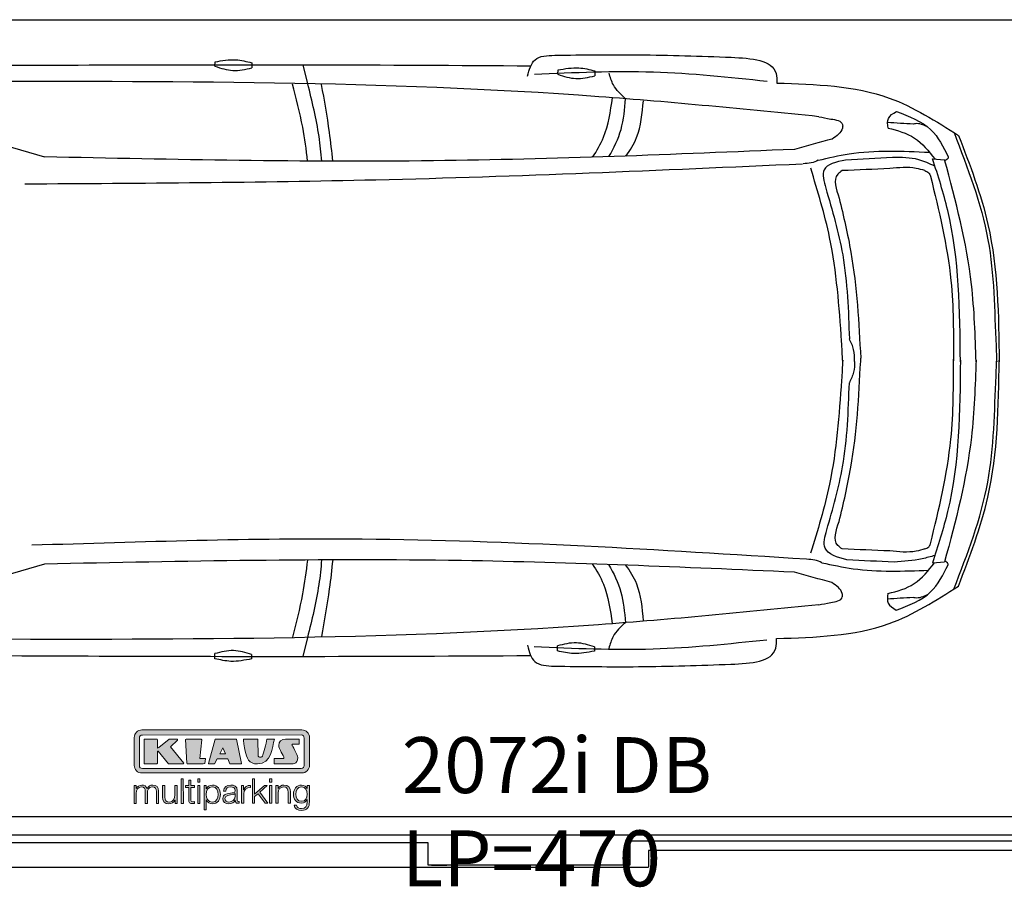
# Model space of a CAD drawing. Header units: millimetres. Extents: x 705 to 7297, y 178 to 5770.
# Tile 2 of 4: x 2918 to 5822, y 178 to 2737. Entities that reach past the tile are written whole.
import ezdxf

# ---------------------------------------------------------------- set-up
doc = ezdxf.new("R2010")
doc.units = ezdxf.units.MM
doc.layers.get('0').update_dxf_attribs({"lineweight": 25})
doc.layers.add('Car', color=1, linetype='Continuous', lineweight=25)
doc.layers.add('Logo', color=7, linetype='Continuous')
doc.styles.add('Aktuell-DIN', font='arial.ttf')

# ---------------------------------------------------------------- blocks, each defined once
blk = doc.blocks.new('KLAUS')
at = {"layer": 'Logo', "true_color": 0x7b7b7a}
h = blk.add_hatch(color=8, dxfattribs=at)
h.dxf.hatch_style = 2
edge = h.paths.add_edge_path()
edge.add_spline(control_points=[(3.6, 29.09), (2.88, 29.09), (2.3, 28.51), (2.3, 27.8), (2.3, 27.8), (2.3, 16.11), (2.3, 16.11), (2.3, 15.39), (2.88, 14.81), (3.6, 14.81), (3.6, 14.81), (71.16, 14.81), (71.16, 14.81), (71.88, 14.81), (72.46, 15.39), (72.46, 16.11), (72.46, 16.11), (72.46, 27.8), (72.46, 27.8), (72.46, 28.51), (71.88, 29.09), (71.16, 29.09), (71.16, 29.09), (3.6, 29.09), (3.6, 29.09), (3.6, 29.09), (3.6, 29.09), (3.6, 29.09)], knot_values=[0, 0, 0, 0, 1, 1, 1, 2, 2, 2, 3, 3, 3, 4, 4, 4, 5, 5, 5, 6, 6, 6, 7, 7, 7, 8, 8, 8, 9, 9, 9, 9], degree=3, periodic=0)
edge = h.paths.add_edge_path()
edge.add_spline(control_points=[(3.35, 31.23), (3.35, 31.23), (71.47, 31.23), (71.47, 31.23), (73.26, 31.23), (74.71, 29.77), (74.71, 27.99), (74.71, 27.99), (74.71, 16.17), (74.71, 16.17), (74.71, 14.38), (73.26, 12.93), (71.47, 12.93), (71.47, 12.93), (3.35, 12.93), (3.35, 12.93), (1.56, 12.93), (0.11, 14.38), (0.11, 16.17), (0.11, 16.17), (0.11, 27.99), (0.11, 27.99), (0.11, 29.77), (1.56, 31.23), (3.35, 31.23), (3.35, 31.23), (3.35, 31.23), (3.35, 31.23)], knot_values=[0, 0, 0, 0, 1, 1, 1, 2, 2, 2, 3, 3, 3, 4, 4, 4, 5, 5, 5, 6, 6, 6, 7, 7, 7, 8, 8, 8, 9, 9, 9, 9], degree=3, periodic=0)
h = blk.add_hatch(color=8, dxfattribs=at)
h.dxf.hatch_style = 2
edge = h.paths.add_edge_path()
edge.add_spline(control_points=[(4.5, 27.33), (4.5, 27.33), (9.7, 27.33), (9.7, 27.33), (9.84, 27.33), (9.96, 27.22), (9.96, 27.08), (9.96, 27.08), (9.96, 23.69), (9.96, 23.69), (9.96, 23.69), (9.94, 23.64), (10.04, 23.59), (10.14, 23.53), (10.2, 23.57), (10.2, 23.57), (10.2, 23.57), (10.51, 23.75), (10.51, 23.75), (10.51, 23.75), (14.94, 27.33), (14.94, 27.33), (14.94, 27.33), (18.41, 27.33), (18.41, 27.33), (18.41, 27.33), (18.49, 27.33), (18.56, 27.2), (18.65, 27.04), (18.53, 26.91), (18.53, 26.91), (18.53, 26.91), (15.49, 24.11), (15.49, 24.11), (15.49, 24.11), (21.14, 17.06), (21.14, 17.06), (21.14, 17.06), (21.13, 16.91), (21.13, 16.91), (21.08, 16.84), (20.99, 16.82), (20.99, 16.82), (20.99, 16.82), (14.7, 16.82), (14.7, 16.82), (14.7, 16.82), (10.26, 22.17), (10.26, 22.17), (10.26, 22.17), (10.19, 22.24), (10.08, 22.21), (9.97, 22.18), (9.96, 22.11), (9.96, 22.11), (9.96, 22.11), (9.96, 17.08), (9.96, 17.08), (9.96, 16.94), (9.84, 16.82), (9.7, 16.82), (9.7, 16.82), (4.5, 16.82), (4.5, 16.82), (4.36, 16.82), (4.25, 16.94), (4.25, 17.08), (4.25, 17.08), (4.25, 27.08), (4.25, 27.08), (4.25, 27.22), (4.36, 27.33), (4.5, 27.33), (4.5, 27.33), (4.5, 27.33), (4.5, 27.33)], knot_values=[0, 0, 0, 0, 1, 1, 1, 2, 2, 2, 3, 3, 3, 4, 4, 4, 5, 5, 5, 6, 6, 6, 7, 7, 7, 8, 8, 8, 9, 9, 9, 10, 10, 10, 11, 11, 11, 12, 12, 12, 13, 13, 13, 14, 14, 14, 15, 15, 15, 16, 16, 16, 17, 17, 17, 18, 18, 18, 19, 19, 19, 20, 20, 20, 21, 21, 21, 22, 22, 22, 23, 23, 23, 24, 24, 24, 25, 25, 25, 25], degree=3, periodic=0)
h = blk.add_hatch(color=8, dxfattribs=at)
h.dxf.hatch_style = 2
h.paths.add_polyline_path([(22.42, 17.06), (21.97, 27.15), (22.24, 27.33), (28.55, 27.33), (28.86, 26.97), (28.01, 19.08), (30.26, 19.07), (30.44, 18.95), (30.08, 16.95), (29.49, 16.82), (22.6, 16.82)])
h = blk.add_hatch(color=8, dxfattribs=at)
h.paths.add_polyline_path([(36.52, 21.01), (38.93, 21.01), (37.87, 23.57)])
h.paths.add_polyline_path([(34.52, 27.33), (43.65, 27.33), (45.76, 16.94), (45.57, 16.82), (40.83, 16.82), (39.89, 18.95), (35.42, 18.95), (34.27, 16.82), (31.78, 16.82), (31.66, 17)])
h = blk.add_hatch(color=8, dxfattribs=at)
h.dxf.hatch_style = 2
edge = h.paths.add_edge_path()
edge.add_spline(control_points=[(52.69, 27.32), (52.69, 27.32), (52.88, 20.14), (52.88, 20.14), (53.01, 19.89), (53.2, 19.77), (53.43, 19.71), (53.91, 19.59), (54.43, 19.57), (54.64, 20.03), (55.23, 21.34), (56.27, 25.45), (56.6, 27.33), (56.6, 27.33), (59.77, 27.33), (59.77, 27.33), (58.77, 23.9), (58.56, 16.82), (52.63, 16.76), (48.72, 16.72), (48.01, 19.35), (47.27, 22.24), (46.89, 23.68), (46.54, 27.33), (46.54, 27.33), (46.54, 27.33), (52.69, 27.32), (52.69, 27.32), (52.69, 27.32), (52.69, 27.32), (52.69, 27.32)], knot_values=[0, 0, 0, 0, 1, 1, 1, 2, 2, 2, 3, 3, 3, 4, 4, 4, 5, 5, 5, 6, 6, 6, 7, 7, 7, 8, 8, 8, 9, 9, 9, 10, 10, 10, 10], degree=3, periodic=0)
h = blk.add_hatch(color=8, dxfattribs=at)
h.dxf.hatch_style = 2
edge = h.paths.add_edge_path()
edge.add_spline(control_points=[(64.46, 27.33), (64.46, 27.33), (70.31, 27.33), (70.31, 27.33), (70.31, 26.52), (70.31, 26.02), (70.31, 25.12), (70.31, 25.12), (67.3, 25.12), (67.3, 25.12), (67.24, 25.04), (67.25, 25.11), (67.25, 24.91), (67.25, 24.88), (69.73, 20.38), (69.73, 19.57), (69.73, 16.4), (67.22, 16.81), (65.9, 16.82), (65.9, 16.82), (59.59, 16.82), (59.59, 16.82), (59.59, 17.76), (59.59, 18.23), (59.59, 19.14), (59.59, 19.14), (63.75, 19.14), (63.75, 19.14), (63.82, 19.22), (63.81, 19.11), (63.81, 19.31), (63.81, 20.32), (61.58, 23.06), (61.58, 24.63), (61.58, 26.33), (62.83, 27.34), (64.46, 27.33), (64.46, 27.33), (64.46, 27.33), (64.46, 27.33)], knot_values=[0, 0, 0, 0, 1, 1, 1, 2, 2, 2, 3, 3, 3, 4, 4, 4, 5, 5, 5, 6, 6, 6, 7, 7, 7, 8, 8, 8, 9, 9, 9, 10, 10, 10, 11, 11, 11, 12, 12, 12, 13, 13, 13, 13], degree=3, periodic=0)
at = {"layer": 'Logo', "true_color": 0xef7c00}
h = blk.add_hatch(color=30, dxfattribs=at)
h.dxf.hatch_style = 2
h.paths.add_polyline_path([(20.07, 0), (20.99, 0), (20.99, 10.45), (20.07, 10.45)])
h = blk.add_hatch(color=30, dxfattribs=at)
h.dxf.hatch_style = 2
edge = h.paths.add_edge_path()
edge.add_spline(control_points=[(24.22, 9.82), (24.22, 9.82), (23.3, 9.82), (23.3, 9.82), (23.3, 9.82), (23.3, 7.55), (23.3, 7.55), (23.3, 7.55), (21.98, 7.55), (21.98, 7.55), (21.98, 7.55), (21.98, 6.78), (21.98, 6.78), (21.98, 6.78), (23.3, 6.78), (23.3, 6.78), (23.3, 6.78), (23.3, 1.61), (23.3, 1.61), (23.28, 0.32), (23.71, -0.09), (24.94, -0.09), (25.22, -0.09), (25.48, -0.06), (25.76, -0.06), (25.76, -0.06), (25.76, 0.73), (25.76, 0.73), (25.5, 0.7), (25.23, 0.69), (24.97, 0.69), (24.31, 0.73), (24.22, 1.08), (24.22, 1.68), (24.22, 1.68), (24.22, 6.78), (24.22, 6.78), (24.22, 6.78), (25.76, 6.78), (25.76, 6.78), (25.76, 6.78), (25.76, 7.55), (25.76, 7.55), (25.76, 7.55), (24.22, 7.55), (24.22, 7.55), (24.22, 7.55), (24.22, 9.82), (24.22, 9.82), (24.22, 9.82), (24.22, 9.82), (24.22, 9.82)], knot_values=[0, 0, 0, 0, 1, 1, 1, 2, 2, 2, 3, 3, 3, 4, 4, 4, 5, 5, 5, 6, 6, 6, 7, 7, 7, 8, 8, 8, 9, 9, 9, 10, 10, 10, 11, 11, 11, 12, 12, 12, 13, 13, 13, 14, 14, 14, 15, 15, 15, 16, 16, 16, 17, 17, 17, 17], degree=3, periodic=0)
h = blk.add_hatch(color=30, dxfattribs=at)
h.paths.add_polyline_path([(27.1, 0), (28.03, 0), (28.03, 7.55), (27.1, 7.55)])
h.paths.add_polyline_path([(27.1, 8.98), (28.03, 8.98), (28.03, 10.45), (27.1, 10.45)])
h = blk.add_hatch(color=30, dxfattribs=at)
h.dxf.hatch_style = 2
h.paths.add_polyline_path([(50.4, 0), (51.32, 0), (51.32, 2.87), (52.82, 4.11), (55.8, 0), (56.96, 0), (53.52, 4.76), (56.74, 7.55), (55.51, 7.55), (51.32, 3.89), (51.32, 10.45), (50.4, 10.45)])
h = blk.add_hatch(color=30, dxfattribs=at)
h.paths.add_polyline_path([(57.74, 0), (58.66, 0), (58.66, 7.55), (57.74, 7.55)])
h.paths.add_polyline_path([(57.74, 8.98), (58.66, 8.98), (58.66, 10.45), (57.74, 10.45)])
h = blk.add_hatch(color=30, dxfattribs=at)
h.dxf.hatch_style = 2
edge = h.paths.add_edge_path()
edge.add_spline(control_points=[(0, 0), (0, 0), (0.92, 0), (0.92, 0), (0.92, 0), (0.92, 4.22), (0.92, 4.22), (0.94, 5.8), (1.58, 7), (3.18, 7), (4.35, 7), (4.77, 6.15), (4.76, 5.12), (4.76, 5.12), (4.76, 0), (4.76, 0), (4.76, 0), (5.68, 0), (5.68, 0), (5.68, 0), (5.68, 4.27), (5.68, 4.27), (5.68, 5.68), (6.14, 7), (7.73, 7), (9.05, 7), (9.52, 6.32), (9.52, 5.08), (9.52, 5.08), (9.52, 0), (9.52, 0), (9.52, 0), (10.44, 0), (10.44, 0), (10.44, 0), (10.44, 5.12), (10.44, 5.12), (10.44, 6.91), (9.59, 7.77), (7.94, 7.77), (6.94, 7.77), (5.99, 7.29), (5.54, 6.3), (5.26, 7.29), (4.36, 7.77), (3.37, 7.77), (2.17, 7.77), (1.38, 7.19), (0.89, 6.28), (0.89, 6.28), (0.85, 6.28), (0.85, 6.28), (0.85, 6.28), (0.85, 7.55), (0.85, 7.55), (0.85, 7.55), (0, 7.55), (0, 7.55), (0, 7.55), (0, 0), (0, 0), (0, 0), (0, 0), (0, 0)], knot_values=[0, 0, 0, 0, 1, 1, 1, 2, 2, 2, 3, 3, 3, 4, 4, 4, 5, 5, 5, 6, 6, 6, 7, 7, 7, 8, 8, 8, 9, 9, 9, 10, 10, 10, 11, 11, 11, 12, 12, 12, 13, 13, 13, 14, 14, 14, 15, 15, 15, 16, 16, 16, 17, 17, 17, 18, 18, 18, 19, 19, 19, 20, 20, 20, 21, 21, 21, 21], degree=3, periodic=0)
h = blk.add_hatch(color=30, dxfattribs=at)
h.dxf.hatch_style = 2
edge = h.paths.add_edge_path()
edge.add_spline(control_points=[(18.31, 7.55), (18.31, 7.55), (17.39, 7.55), (17.39, 7.55), (17.39, 7.55), (17.39, 3.59), (17.39, 3.59), (17.39, 2.05), (16.7, 0.56), (15.12, 0.56), (13.66, 0.56), (13.15, 1.27), (13.1, 2.64), (13.1, 2.64), (13.1, 7.55), (13.1, 7.55), (13.1, 7.55), (12.18, 7.55), (12.18, 7.55), (12.18, 7.55), (12.18, 2.65), (12.18, 2.65), (12.18, 0.89), (12.93, -0.22), (14.83, -0.22), (15.96, -0.22), (16.95, 0.35), (17.44, 1.36), (17.44, 1.36), (17.47, 1.36), (17.47, 1.36), (17.47, 1.36), (17.47, 0), (17.47, 0), (17.47, 0), (18.31, 0), (18.31, 0), (18.31, 0), (18.31, 7.55), (18.31, 7.55), (18.31, 7.55), (18.31, 7.55), (18.31, 7.55)], knot_values=[0, 0, 0, 0, 1, 1, 1, 2, 2, 2, 3, 3, 3, 4, 4, 4, 5, 5, 5, 6, 6, 6, 7, 7, 7, 8, 8, 8, 9, 9, 9, 10, 10, 10, 11, 11, 11, 12, 12, 12, 13, 13, 13, 14, 14, 14, 14], degree=3, periodic=0)
h = blk.add_hatch(color=30, dxfattribs=at)
edge = h.paths.add_edge_path()
edge.add_spline(control_points=[(35.84, 3.78), (35.84, 2.21), (35.12, 0.56), (33.37, 0.56), (31.4, 0.56), (30.72, 2.21), (30.72, 3.78), (30.72, 5.49), (31.33, 7), (33.37, 7), (35.12, 7), (35.84, 5.34), (35.84, 3.78), (35.84, 3.78), (35.84, 3.78), (35.84, 3.78)], knot_values=[0, 0, 0, 0, 1, 1, 1, 2, 2, 2, 3, 3, 3, 4, 4, 4, 5, 5, 5, 5], degree=3, periodic=0)
edge = h.paths.add_edge_path()
edge.add_spline(control_points=[(29.79, -2.8), (29.79, -2.8), (30.72, -2.8), (30.72, -2.8), (30.72, -2.8), (30.72, 1.43), (30.72, 1.43), (30.72, 1.43), (30.74, 1.43), (30.74, 1.43), (31.14, 0.35), (32.24, -0.22), (33.37, -0.22), (35.66, -0.22), (36.76, 1.64), (36.76, 3.78), (36.76, 5.91), (35.66, 7.77), (33.37, 7.77), (32.15, 7.77), (31.1, 7.14), (30.67, 6.12), (30.67, 6.12), (30.64, 6.12), (30.64, 6.12), (30.64, 6.12), (30.64, 7.55), (30.64, 7.55), (30.64, 7.55), (29.79, 7.55), (29.79, 7.55), (29.79, 7.55), (29.79, -2.8), (29.79, -2.8), (29.79, -2.8), (29.79, -2.8), (29.79, -2.8)], knot_values=[0, 0, 0, 0, 1, 1, 1, 2, 2, 2, 3, 3, 3, 4, 4, 4, 5, 5, 5, 6, 6, 6, 7, 7, 7, 8, 8, 8, 9, 9, 9, 10, 10, 10, 11, 11, 11, 12, 12, 12, 12], degree=3, periodic=0)
h = blk.add_hatch(color=30, dxfattribs=at)
edge = h.paths.add_edge_path()
edge.add_spline(control_points=[(43.03, 2.93), (43.04, 1.45), (41.8, 0.56), (40.39, 0.56), (39.53, 0.56), (38.71, 1.13), (38.71, 2.05), (38.71, 3.53), (40.66, 3.51), (42.22, 3.79), (42.47, 3.84), (42.88, 3.91), (43, 4.13), (43, 4.13), (43.03, 4.13), (43.03, 4.13), (43.03, 4.13), (43.03, 2.93), (43.03, 2.93), (43.03, 2.93), (43.03, 2.93), (43.03, 2.93)], knot_values=[0, 0, 0, 0, 1, 1, 1, 2, 2, 2, 3, 3, 3, 4, 4, 4, 5, 5, 5, 6, 6, 6, 7, 7, 7, 7], degree=3, periodic=0)
edge = h.paths.add_edge_path()
edge.add_spline(control_points=[(39.03, 5.24), (39.06, 6.47), (39.91, 7), (41.05, 7), (42.14, 7), (43.03, 6.69), (43.03, 5.45), (43.03, 4.61), (42.6, 4.51), (41.84, 4.42), (39.85, 4.19), (37.79, 4.11), (37.79, 1.99), (37.79, 0.47), (38.93, -0.22), (40.32, -0.22), (41.77, -0.22), (42.43, 0.34), (43.07, 1.32), (43.07, 1.32), (43.1, 1.32), (43.1, 1.32), (43.1, 0.53), (43.25, 0), (44.19, 0), (44.43, 0), (44.58, 0.01), (44.79, 0.06), (44.79, 0.06), (44.79, 0.83), (44.79, 0.83), (44.71, 0.81), (44.6, 0.78), (44.49, 0.78), (44.13, 0.78), (43.95, 0.98), (43.95, 1.33), (43.95, 1.33), (43.95, 5.34), (43.95, 5.34), (43.95, 7.36), (42.5, 7.77), (41.17, 7.77), (39.44, 7.77), (38.2, 7.01), (38.11, 5.24), (38.11, 5.24), (39.03, 5.24), (39.03, 5.24), (39.03, 5.24), (39.03, 5.24), (39.03, 5.24)], knot_values=[0, 0, 0, 0, 1, 1, 1, 2, 2, 2, 3, 3, 3, 4, 4, 4, 5, 5, 5, 6, 6, 6, 7, 7, 7, 8, 8, 8, 9, 9, 9, 10, 10, 10, 11, 11, 11, 12, 12, 12, 13, 13, 13, 14, 14, 14, 15, 15, 15, 16, 16, 16, 17, 17, 17, 17], degree=3, periodic=0)
h = blk.add_hatch(color=30, dxfattribs=at)
h.dxf.hatch_style = 2
edge = h.paths.add_edge_path()
edge.add_spline(control_points=[(45.79, 0), (45.79, 0), (46.71, 0), (46.71, 0), (46.71, 0), (46.71, 4.03), (46.71, 4.03), (46.71, 5.59), (47.85, 6.82), (49.52, 6.73), (49.52, 6.73), (49.52, 7.66), (49.52, 7.66), (48.16, 7.72), (47.14, 7), (46.67, 5.78), (46.67, 5.78), (46.64, 5.78), (46.64, 5.78), (46.64, 5.78), (46.64, 7.55), (46.64, 7.55), (46.64, 7.55), (45.79, 7.55), (45.79, 7.55), (45.79, 7.55), (45.79, 0), (45.79, 0), (45.79, 0), (45.79, 0), (45.79, 0)], knot_values=[0, 0, 0, 0, 1, 1, 1, 2, 2, 2, 3, 3, 3, 4, 4, 4, 5, 5, 5, 6, 6, 6, 7, 7, 7, 8, 8, 8, 9, 9, 9, 10, 10, 10, 10], degree=3, periodic=0)
h = blk.add_hatch(color=30, dxfattribs=at)
h.dxf.hatch_style = 2
edge = h.paths.add_edge_path()
edge.add_spline(control_points=[(60.41, 0), (60.41, 0), (61.33, 0), (61.33, 0), (61.33, 0), (61.33, 4.41), (61.33, 4.41), (61.36, 5.89), (62.24, 7), (63.7, 7), (65.2, 7), (65.62, 6.02), (65.62, 4.71), (65.62, 4.71), (65.62, 0), (65.62, 0), (65.62, 0), (66.54, 0), (66.54, 0), (66.54, 0), (66.54, 4.86), (66.54, 4.86), (66.54, 6.66), (65.9, 7.77), (63.78, 7.77), (62.71, 7.77), (61.7, 7.16), (61.36, 6.25), (61.36, 6.25), (61.33, 6.25), (61.33, 6.25), (61.33, 6.25), (61.33, 7.55), (61.33, 7.55), (61.33, 7.55), (60.41, 7.55), (60.41, 7.55), (60.41, 7.55), (60.41, 0), (60.41, 0), (60.41, 0), (60.41, 0), (60.41, 0)], knot_values=[0, 0, 0, 0, 1, 1, 1, 2, 2, 2, 3, 3, 3, 4, 4, 4, 5, 5, 5, 6, 6, 6, 7, 7, 7, 8, 8, 8, 9, 9, 9, 10, 10, 10, 11, 11, 11, 12, 12, 12, 13, 13, 13, 14, 14, 14, 14], degree=3, periodic=0)
h = blk.add_hatch(color=30, dxfattribs=at)
edge = h.paths.add_edge_path()
edge.add_spline(control_points=[(71.32, 0.86), (69.62, 0.86), (68.83, 2.34), (68.83, 3.86), (68.83, 5.43), (69.56, 7), (71.32, 7), (73.06, 7), (73.75, 5.34), (73.75, 3.86), (73.75, 2.33), (72.91, 0.86), (71.32, 0.86), (71.32, 0.86), (71.32, 0.86), (71.32, 0.86)], knot_values=[0, 0, 0, 0, 1, 1, 1, 2, 2, 2, 3, 3, 3, 4, 4, 4, 5, 5, 5, 5], degree=3, periodic=0)
edge = h.paths.add_edge_path()
edge.add_spline(control_points=[(74.67, 7.55), (74.67, 7.55), (73.75, 7.55), (73.75, 7.55), (73.75, 7.55), (73.75, 6.25), (73.75, 6.25), (73.75, 6.25), (73.72, 6.25), (73.72, 6.25), (73.35, 7.09), (72.41, 7.77), (71.32, 7.77), (69.13, 7.77), (67.9, 6.05), (67.9, 3.97), (67.9, 1.82), (68.9, 0.09), (71.32, 0.09), (72.4, 0.09), (73.29, 0.72), (73.72, 1.64), (73.72, 1.64), (73.75, 1.64), (73.75, 1.64), (73.75, 1.64), (73.75, 0.61), (73.75, 0.61), (73.75, -1.23), (73.01, -2.24), (71.32, -2.24), (70.29, -2.24), (69.31, -1.85), (69.1, -0.73), (69.1, -0.73), (68.18, -0.73), (68.18, -0.73), (68.31, -2.34), (69.81, -3.02), (71.32, -3.02), (73.79, -3.02), (74.65, -1.64), (74.67, 0.61), (74.67, 0.61), (74.67, 7.55), (74.67, 7.55), (74.67, 7.55), (74.67, 7.55), (74.67, 7.55)], knot_values=[0, 0, 0, 0, 1, 1, 1, 2, 2, 2, 3, 3, 3, 4, 4, 4, 5, 5, 5, 6, 6, 6, 7, 7, 7, 8, 8, 8, 9, 9, 9, 10, 10, 10, 11, 11, 11, 12, 12, 12, 13, 13, 13, 14, 14, 14, 15, 15, 15, 16, 16, 16, 16], degree=3, periodic=0)
at = {"layer": 'Logo', "lineweight": 0}
for points in [[(22.42, 17.06), (21.97, 27.15), (22.24, 27.33), (28.55, 27.33), (28.86, 26.97), (28.01, 19.08), (30.26, 19.07), (30.44, 18.95), (30.08, 16.95), (29.49, 16.82), (22.6, 16.82), (22.42, 17.06), (22.42, 17.06)], [(34.52, 27.33), (43.65, 27.33), (45.76, 16.94), (45.57, 16.82), (40.83, 16.82), (39.89, 18.95), (35.42, 18.95), (34.27, 16.82), (31.78, 16.82), (31.66, 17), (34.52, 27.33), (34.52, 27.33)], [(36.52, 21.01), (38.93, 21.01), (37.87, 23.57), (36.52, 21.01), (36.52, 21.01)], [(20.07, 0), (20.99, 0), (20.99, 10.45), (20.07, 10.45), (20.07, 0), (20.07, 0)], [(27.1, 8.98), (28.03, 8.98), (28.03, 10.45), (27.1, 10.45), (27.1, 8.98), (27.1, 8.98)], [(50.4, 0), (51.32, 0), (51.32, 2.87), (52.82, 4.11), (55.8, 0), (56.96, 0), (53.52, 4.76), (56.74, 7.55), (55.51, 7.55), (51.32, 3.89), (51.32, 10.45), (50.4, 10.45), (50.4, 0), (50.4, 0)], [(57.74, 8.98), (58.66, 8.98), (58.66, 10.45), (57.74, 10.45), (57.74, 8.98), (57.74, 8.98)], [(27.1, 0), (28.03, 0), (28.03, 7.55), (27.1, 7.55), (27.1, 0), (27.1, 0)], [(57.74, 0), (58.66, 0), (58.66, 7.55), (57.74, 7.55), (57.74, 0), (57.74, 0)]]:
    blk.add_lwpolyline(points, dxfattribs=at)
for points, knots in [([(3.35, 31.23), (3.35, 31.23), (71.47, 31.23), (71.47, 31.23), (73.26, 31.23), (74.71, 29.77), (74.71, 27.99), (74.71, 27.99), (74.71, 16.17), (74.71, 16.17), (74.71, 14.38), (73.26, 12.93), (71.47, 12.93), (71.47, 12.93), (3.35, 12.93), (3.35, 12.93), (1.56, 12.93), (0.11, 14.38), (0.11, 16.17), (0.11, 16.17), (0.11, 27.99), (0.11, 27.99), (0.11, 29.77), (1.56, 31.23), (3.35, 31.23), (3.35, 31.23), (3.35, 31.23), (3.35, 31.23)], [0, 0, 0, 0, 1, 1, 1, 2, 2, 2, 3, 3, 3, 4, 4, 4, 5, 5, 5, 6, 6, 6, 7, 7, 7, 8, 8, 8, 9, 9, 9, 9]), ([(3.6, 29.09), (2.88, 29.09), (2.3, 28.51), (2.3, 27.8), (2.3, 27.8), (2.3, 16.11), (2.3, 16.11), (2.3, 15.39), (2.88, 14.81), (3.6, 14.81), (3.6, 14.81), (71.16, 14.81), (71.16, 14.81), (71.88, 14.81), (72.46, 15.39), (72.46, 16.11), (72.46, 16.11), (72.46, 27.8), (72.46, 27.8), (72.46, 28.51), (71.88, 29.09), (71.16, 29.09), (71.16, 29.09), (3.6, 29.09), (3.6, 29.09), (3.6, 29.09), (3.6, 29.09), (3.6, 29.09)], [0, 0, 0, 0, 1, 1, 1, 2, 2, 2, 3, 3, 3, 4, 4, 4, 5, 5, 5, 6, 6, 6, 7, 7, 7, 8, 8, 8, 9, 9, 9, 9]), ([(4.5, 27.33), (4.5, 27.33), (9.7, 27.33), (9.7, 27.33), (9.84, 27.33), (9.96, 27.22), (9.96, 27.08), (9.96, 27.08), (9.96, 23.69), (9.96, 23.69), (9.96, 23.69), (9.94, 23.64), (10.04, 23.59), (10.14, 23.53), (10.2, 23.57), (10.2, 23.57), (10.2, 23.57), (10.51, 23.75), (10.51, 23.75), (10.51, 23.75), (14.94, 27.33), (14.94, 27.33), (14.94, 27.33), (18.41, 27.33), (18.41, 27.33), (18.41, 27.33), (18.49, 27.33), (18.56, 27.2), (18.65, 27.04), (18.53, 26.91), (18.53, 26.91), (18.53, 26.91), (15.49, 24.11), (15.49, 24.11), (15.49, 24.11), (21.14, 17.06), (21.14, 17.06), (21.14, 17.06), (21.13, 16.91), (21.13, 16.91), (21.08, 16.84), (20.99, 16.82), (20.99, 16.82), (20.99, 16.82), (14.7, 16.82), (14.7, 16.82), (14.7, 16.82), (10.26, 22.17), (10.26, 22.17), (10.26, 22.17), (10.19, 22.24), (10.08, 22.21), (9.97, 22.18), (9.96, 22.11), (9.96, 22.11), (9.96, 22.11), (9.96, 17.08), (9.96, 17.08), (9.96, 16.94), (9.84, 16.82), (9.7, 16.82), (9.7, 16.82), (4.5, 16.82), (4.5, 16.82), (4.36, 16.82), (4.25, 16.94), (4.25, 17.08), (4.25, 17.08), (4.25, 27.08), (4.25, 27.08), (4.25, 27.22), (4.36, 27.33), (4.5, 27.33), (4.5, 27.33), (4.5, 27.33), (4.5, 27.33)], [0, 0, 0, 0, 1, 1, 1, 2, 2, 2, 3, 3, 3, 4, 4, 4, 5, 5, 5, 6, 6, 6, 7, 7, 7, 8, 8, 8, 9, 9, 9, 10, 10, 10, 11, 11, 11, 12, 12, 12, 13, 13, 13, 14, 14, 14, 15, 15, 15, 16, 16, 16, 17, 17, 17, 18, 18, 18, 19, 19, 19, 20, 20, 20, 21, 21, 21, 22, 22, 22, 23, 23, 23, 24, 24, 24, 25, 25, 25, 25]), ([(52.69, 27.32), (52.69, 27.32), (52.88, 20.14), (52.88, 20.14), (53.01, 19.89), (53.2, 19.77), (53.43, 19.71), (53.91, 19.59), (54.43, 19.57), (54.64, 20.03), (55.23, 21.34), (56.27, 25.45), (56.6, 27.33), (56.6, 27.33), (59.77, 27.33), (59.77, 27.33), (58.77, 23.9), (58.56, 16.82), (52.63, 16.76), (48.72, 16.72), (48.01, 19.35), (47.27, 22.24), (46.89, 23.68), (46.54, 27.33), (46.54, 27.33), (46.54, 27.33), (52.69, 27.32), (52.69, 27.32), (52.69, 27.32), (52.69, 27.32), (52.69, 27.32)], [0, 0, 0, 0, 1, 1, 1, 2, 2, 2, 3, 3, 3, 4, 4, 4, 5, 5, 5, 6, 6, 6, 7, 7, 7, 8, 8, 8, 9, 9, 9, 10, 10, 10, 10]), ([(64.46, 27.33), (64.46, 27.33), (70.31, 27.33), (70.31, 27.33), (70.31, 26.52), (70.31, 26.02), (70.31, 25.12), (70.31, 25.12), (67.3, 25.12), (67.3, 25.12), (67.24, 25.04), (67.25, 25.11), (67.25, 24.91), (67.25, 24.88), (69.73, 20.38), (69.73, 19.57), (69.73, 16.4), (67.22, 16.81), (65.9, 16.82), (65.9, 16.82), (59.59, 16.82), (59.59, 16.82), (59.59, 17.76), (59.59, 18.23), (59.59, 19.14), (59.59, 19.14), (63.75, 19.14), (63.75, 19.14), (63.82, 19.22), (63.81, 19.11), (63.81, 19.31), (63.81, 20.32), (61.58, 23.06), (61.58, 24.63), (61.58, 26.33), (62.83, 27.34), (64.46, 27.33), (64.46, 27.33), (64.46, 27.33), (64.46, 27.33)], [0, 0, 0, 0, 1, 1, 1, 2, 2, 2, 3, 3, 3, 4, 4, 4, 5, 5, 5, 6, 6, 6, 7, 7, 7, 8, 8, 8, 9, 9, 9, 10, 10, 10, 11, 11, 11, 12, 12, 12, 13, 13, 13, 13]), ([(24.22, 9.82), (24.22, 9.82), (23.3, 9.82), (23.3, 9.82), (23.3, 9.82), (23.3, 7.55), (23.3, 7.55), (23.3, 7.55), (21.98, 7.55), (21.98, 7.55), (21.98, 7.55), (21.98, 6.78), (21.98, 6.78), (21.98, 6.78), (23.3, 6.78), (23.3, 6.78), (23.3, 6.78), (23.3, 1.61), (23.3, 1.61), (23.28, 0.32), (23.71, -0.09), (24.94, -0.09), (25.22, -0.09), (25.48, -0.06), (25.76, -0.06), (25.76, -0.06), (25.76, 0.73), (25.76, 0.73), (25.5, 0.7), (25.23, 0.69), (24.97, 0.69), (24.31, 0.73), (24.22, 1.08), (24.22, 1.68), (24.22, 1.68), (24.22, 6.78), (24.22, 6.78), (24.22, 6.78), (25.76, 6.78), (25.76, 6.78), (25.76, 6.78), (25.76, 7.55), (25.76, 7.55), (25.76, 7.55), (24.22, 7.55), (24.22, 7.55), (24.22, 7.55), (24.22, 9.82), (24.22, 9.82), (24.22, 9.82), (24.22, 9.82), (24.22, 9.82)], [0, 0, 0, 0, 1, 1, 1, 2, 2, 2, 3, 3, 3, 4, 4, 4, 5, 5, 5, 6, 6, 6, 7, 7, 7, 8, 8, 8, 9, 9, 9, 10, 10, 10, 11, 11, 11, 12, 12, 12, 13, 13, 13, 14, 14, 14, 15, 15, 15, 16, 16, 16, 17, 17, 17, 17]), ([(0, 0), (0, 0), (0.92, 0), (0.92, 0), (0.92, 0), (0.92, 4.22), (0.92, 4.22), (0.94, 5.8), (1.58, 7), (3.18, 7), (4.35, 7), (4.77, 6.15), (4.76, 5.12), (4.76, 5.12), (4.76, 0), (4.76, 0), (4.76, 0), (5.68, 0), (5.68, 0), (5.68, 0), (5.68, 4.27), (5.68, 4.27), (5.68, 5.68), (6.14, 7), (7.73, 7), (9.05, 7), (9.52, 6.32), (9.52, 5.08), (9.52, 5.08), (9.52, 0), (9.52, 0), (9.52, 0), (10.44, 0), (10.44, 0), (10.44, 0), (10.44, 5.12), (10.44, 5.12), (10.44, 6.91), (9.59, 7.77), (7.94, 7.77), (6.94, 7.77), (5.99, 7.29), (5.54, 6.3), (5.26, 7.29), (4.36, 7.77), (3.37, 7.77), (2.17, 7.77), (1.38, 7.19), (0.89, 6.28), (0.89, 6.28), (0.85, 6.28), (0.85, 6.28), (0.85, 6.28), (0.85, 7.55), (0.85, 7.55), (0.85, 7.55), (0, 7.55), (0, 7.55), (0, 7.55), (0, 0), (0, 0), (0, 0), (0, 0), (0, 0)], [0, 0, 0, 0, 1, 1, 1, 2, 2, 2, 3, 3, 3, 4, 4, 4, 5, 5, 5, 6, 6, 6, 7, 7, 7, 8, 8, 8, 9, 9, 9, 10, 10, 10, 11, 11, 11, 12, 12, 12, 13, 13, 13, 14, 14, 14, 15, 15, 15, 16, 16, 16, 17, 17, 17, 18, 18, 18, 19, 19, 19, 20, 20, 20, 21, 21, 21, 21]), ([(18.31, 7.55), (18.31, 7.55), (17.39, 7.55), (17.39, 7.55), (17.39, 7.55), (17.39, 3.59), (17.39, 3.59), (17.39, 2.05), (16.7, 0.56), (15.12, 0.56), (13.66, 0.56), (13.15, 1.27), (13.1, 2.64), (13.1, 2.64), (13.1, 7.55), (13.1, 7.55), (13.1, 7.55), (12.18, 7.55), (12.18, 7.55), (12.18, 7.55), (12.18, 2.65), (12.18, 2.65), (12.18, 0.89), (12.93, -0.22), (14.83, -0.22), (15.96, -0.22), (16.95, 0.35), (17.44, 1.36), (17.44, 1.36), (17.47, 1.36), (17.47, 1.36), (17.47, 1.36), (17.47, 0), (17.47, 0), (17.47, 0), (18.31, 0), (18.31, 0), (18.31, 0), (18.31, 7.55), (18.31, 7.55), (18.31, 7.55), (18.31, 7.55), (18.31, 7.55)], [0, 0, 0, 0, 1, 1, 1, 2, 2, 2, 3, 3, 3, 4, 4, 4, 5, 5, 5, 6, 6, 6, 7, 7, 7, 8, 8, 8, 9, 9, 9, 10, 10, 10, 11, 11, 11, 12, 12, 12, 13, 13, 13, 14, 14, 14, 14]), ([(29.79, -2.8), (29.79, -2.8), (30.72, -2.8), (30.72, -2.8), (30.72, -2.8), (30.72, 1.43), (30.72, 1.43), (30.72, 1.43), (30.74, 1.43), (30.74, 1.43), (31.14, 0.35), (32.24, -0.22), (33.37, -0.22), (35.66, -0.22), (36.76, 1.64), (36.76, 3.78), (36.76, 5.91), (35.66, 7.77), (33.37, 7.77), (32.15, 7.77), (31.1, 7.14), (30.67, 6.12), (30.67, 6.12), (30.64, 6.12), (30.64, 6.12), (30.64, 6.12), (30.64, 7.55), (30.64, 7.55), (30.64, 7.55), (29.79, 7.55), (29.79, 7.55), (29.79, 7.55), (29.79, -2.8), (29.79, -2.8), (29.79, -2.8), (29.79, -2.8), (29.79, -2.8)], [0, 0, 0, 0, 1, 1, 1, 2, 2, 2, 3, 3, 3, 4, 4, 4, 5, 5, 5, 6, 6, 6, 7, 7, 7, 8, 8, 8, 9, 9, 9, 10, 10, 10, 11, 11, 11, 12, 12, 12, 12]), ([(35.84, 3.78), (35.84, 2.21), (35.12, 0.56), (33.37, 0.56), (31.4, 0.56), (30.72, 2.21), (30.72, 3.78), (30.72, 5.49), (31.33, 7), (33.37, 7), (35.12, 7), (35.84, 5.34), (35.84, 3.78), (35.84, 3.78), (35.84, 3.78), (35.84, 3.78)], [0, 0, 0, 0, 1, 1, 1, 2, 2, 2, 3, 3, 3, 4, 4, 4, 5, 5, 5, 5]), ([(39.03, 5.24), (39.06, 6.47), (39.91, 7), (41.05, 7), (42.14, 7), (43.03, 6.69), (43.03, 5.45), (43.03, 4.61), (42.6, 4.51), (41.84, 4.42), (39.85, 4.19), (37.79, 4.11), (37.79, 1.99), (37.79, 0.47), (38.93, -0.22), (40.32, -0.22), (41.77, -0.22), (42.43, 0.34), (43.07, 1.32), (43.07, 1.32), (43.1, 1.32), (43.1, 1.32), (43.1, 0.53), (43.25, 0), (44.19, 0), (44.43, 0), (44.58, 0.01), (44.79, 0.06), (44.79, 0.06), (44.79, 0.83), (44.79, 0.83), (44.71, 0.81), (44.6, 0.78), (44.49, 0.78), (44.13, 0.78), (43.95, 0.98), (43.95, 1.33), (43.95, 1.33), (43.95, 5.34), (43.95, 5.34), (43.95, 7.36), (42.5, 7.77), (41.17, 7.77), (39.44, 7.77), (38.2, 7.01), (38.11, 5.24), (38.11, 5.24), (39.03, 5.24), (39.03, 5.24), (39.03, 5.24), (39.03, 5.24), (39.03, 5.24)], [0, 0, 0, 0, 1, 1, 1, 2, 2, 2, 3, 3, 3, 4, 4, 4, 5, 5, 5, 6, 6, 6, 7, 7, 7, 8, 8, 8, 9, 9, 9, 10, 10, 10, 11, 11, 11, 12, 12, 12, 13, 13, 13, 14, 14, 14, 15, 15, 15, 16, 16, 16, 17, 17, 17, 17]), ([(45.79, 0), (45.79, 0), (46.71, 0), (46.71, 0), (46.71, 0), (46.71, 4.03), (46.71, 4.03), (46.71, 5.59), (47.85, 6.82), (49.52, 6.73), (49.52, 6.73), (49.52, 7.66), (49.52, 7.66), (48.16, 7.72), (47.14, 7), (46.67, 5.78), (46.67, 5.78), (46.64, 5.78), (46.64, 5.78), (46.64, 5.78), (46.64, 7.55), (46.64, 7.55), (46.64, 7.55), (45.79, 7.55), (45.79, 7.55), (45.79, 7.55), (45.79, 0), (45.79, 0), (45.79, 0), (45.79, 0), (45.79, 0)], [0, 0, 0, 0, 1, 1, 1, 2, 2, 2, 3, 3, 3, 4, 4, 4, 5, 5, 5, 6, 6, 6, 7, 7, 7, 8, 8, 8, 9, 9, 9, 10, 10, 10, 10]), ([(60.41, 0), (60.41, 0), (61.33, 0), (61.33, 0), (61.33, 0), (61.33, 4.41), (61.33, 4.41), (61.36, 5.89), (62.24, 7), (63.7, 7), (65.2, 7), (65.62, 6.02), (65.62, 4.71), (65.62, 4.71), (65.62, 0), (65.62, 0), (65.62, 0), (66.54, 0), (66.54, 0), (66.54, 0), (66.54, 4.86), (66.54, 4.86), (66.54, 6.66), (65.9, 7.77), (63.78, 7.77), (62.71, 7.77), (61.7, 7.16), (61.36, 6.25), (61.36, 6.25), (61.33, 6.25), (61.33, 6.25), (61.33, 6.25), (61.33, 7.55), (61.33, 7.55), (61.33, 7.55), (60.41, 7.55), (60.41, 7.55), (60.41, 7.55), (60.41, 0), (60.41, 0), (60.41, 0), (60.41, 0), (60.41, 0)], [0, 0, 0, 0, 1, 1, 1, 2, 2, 2, 3, 3, 3, 4, 4, 4, 5, 5, 5, 6, 6, 6, 7, 7, 7, 8, 8, 8, 9, 9, 9, 10, 10, 10, 11, 11, 11, 12, 12, 12, 13, 13, 13, 14, 14, 14, 14]), ([(74.67, 7.55), (74.67, 7.55), (73.75, 7.55), (73.75, 7.55), (73.75, 7.55), (73.75, 6.25), (73.75, 6.25), (73.75, 6.25), (73.72, 6.25), (73.72, 6.25), (73.35, 7.09), (72.41, 7.77), (71.32, 7.77), (69.13, 7.77), (67.9, 6.05), (67.9, 3.97), (67.9, 1.82), (68.9, 0.09), (71.32, 0.09), (72.4, 0.09), (73.29, 0.72), (73.72, 1.64), (73.72, 1.64), (73.75, 1.64), (73.75, 1.64), (73.75, 1.64), (73.75, 0.61), (73.75, 0.61), (73.75, -1.23), (73.01, -2.24), (71.32, -2.24), (70.29, -2.24), (69.31, -1.85), (69.1, -0.73), (69.1, -0.73), (68.18, -0.73), (68.18, -0.73), (68.31, -2.34), (69.81, -3.02), (71.32, -3.02), (73.79, -3.02), (74.65, -1.64), (74.67, 0.61), (74.67, 0.61), (74.67, 7.55), (74.67, 7.55), (74.67, 7.55), (74.67, 7.55), (74.67, 7.55)], [0, 0, 0, 0, 1, 1, 1, 2, 2, 2, 3, 3, 3, 4, 4, 4, 5, 5, 5, 6, 6, 6, 7, 7, 7, 8, 8, 8, 9, 9, 9, 10, 10, 10, 11, 11, 11, 12, 12, 12, 13, 13, 13, 14, 14, 14, 15, 15, 15, 16, 16, 16, 16]), ([(71.32, 0.86), (69.62, 0.86), (68.83, 2.34), (68.83, 3.86), (68.83, 5.43), (69.56, 7), (71.32, 7), (73.06, 7), (73.75, 5.34), (73.75, 3.86), (73.75, 2.33), (72.91, 0.86), (71.32, 0.86), (71.32, 0.86), (71.32, 0.86), (71.32, 0.86)], [0, 0, 0, 0, 1, 1, 1, 2, 2, 2, 3, 3, 3, 4, 4, 4, 5, 5, 5, 5]), ([(43.03, 2.93), (43.04, 1.45), (41.8, 0.56), (40.39, 0.56), (39.53, 0.56), (38.71, 1.13), (38.71, 2.05), (38.71, 3.53), (40.66, 3.51), (42.22, 3.79), (42.47, 3.84), (42.88, 3.91), (43, 4.13), (43, 4.13), (43.03, 4.13), (43.03, 4.13), (43.03, 4.13), (43.03, 2.93), (43.03, 2.93), (43.03, 2.93), (43.03, 2.93), (43.03, 2.93)], [0, 0, 0, 0, 1, 1, 1, 2, 2, 2, 3, 3, 3, 4, 4, 4, 5, 5, 5, 6, 6, 6, 7, 7, 7, 7])]:
    blk.add_open_spline(points, degree=3, knots=knots, dxfattribs=at)

msp = doc.modelspace()

# ---------------------------------------------------------------- linework, layer by layer
for p, q in [((1171.67, 2737.27), (6251.55, 2737.27)), ((1171.72, 387.27), (6020.52, 387.27)), ((4551.19, 332.27), (1454.17, 332.27)), ((4266.54, 332.27), (4266.25, 332.27)), ((4266.54, 332.27), (4266.54, 332.27)), ((6015.74, 332.27), (4551.19, 332.27)), ((4122.78, 308.77), (1832.77, 308.77)), ((4122.78, 243.27), (4122.78, 308.77)), ((6251.55, 313.77), (4717.77, 313.77)), ((4717.77, 313.77), (4717.77, 243.27)), ((4772.77, 287.27), (6272.78, 287.27)), ((4772.77, 286.52), (4772.77, 237.27)), ((1372.77, 237.27), (4772.77, 237.27)), ((4717.77, 243.27), (4122.78, 243.27)), ((4132.78, 243.27), (4178, 243.27))]:
    msp.add_line(p, q)
at = {"layer": 'Car'}
for p, q in [((3767.46, 2548.45), (3753.52, 2604.25)), ((5610.5, 2327.04), (5646.22, 2323.85)), ((5610, 1134.84), (5645.72, 1138.01)), ((3766.77, 915), (3752.78, 859.22))]:
    msp.add_line(p, q, dxfattribs=at)
for points in [[(3493.86, 2599.91), (3494.1, 2612.84)], [(3602.63, 2610.21), (3602.35, 2595.23)], [(4505.52, 2576.12), (4505.77, 2589.05)], [(4614.3, 2586.42), (4614.01, 2571.44)], [(4504.33, 875.29), (4504.33, 890.27)], [(4612.89, 887.64), (4612.89, 874.71)], [(3493.39, 852.38), (3493.39, 867.36)], [(3601.95, 864.74), (3601.95, 851.8)]]:
    msp.add_lwpolyline(points, dxfattribs=at)
for centre, start, end in [((4698.94, 8289.91), 250.355167, 254.006031), ((4693.37, -4827.25), 105.945352, 109.596216)]:
    msp.add_arc(centre, 6197.21, start, end, dxfattribs=at)
for points in [[(3494.1, 2612.84), (3555.5, 2618.92), (3602.63, 2610.21)], [(4416.08, 2570.93), (4437.99, 2619.17), (4495.84, 2632.4)], [(4495.84, 2632.4), (4743.89, 2633.7), (5016.3, 2626.43)], [(5016.3, 2626.43), (5148.73, 2578.47), (5151.36, 2550.21)], [(3493.86, 2599.91), (3546.74, 2587.54), (3602.35, 2595.23)], [(5122.4, 2554.95), (4786.88, 2582.24), (4436.07, 2575.49)], [(4505.77, 2589.05), (4567.17, 2595.13), (4614.3, 2586.42)], [(5275.35, 2451.2), (4626.26, 2510.13), (2710.66, 2554.35)], [(4505.52, 2576.12), (4558.41, 2563.75), (4614.01, 2571.44)], [(4705.09, 2504.1), (4668.9, 2545.2), (4656.48, 2579.89)], [(5151.36, 2550.21), (5482.95, 2505.97), (5687.45, 2395.58)], [(5275.35, 2451.2), (5310.61, 2444.31), (5344.87, 2427.62), (5345.37, 2424.49)], [(5479.25, 2417.34), (5480.08, 2446.13), (5503.69, 2466.03)], [(5503.69, 2466.3), (5605.38, 2412.76), (5656.86, 2332.96)], [(5553.82, 2429.01), (5477.75, 2434)], [(5479.25, 2417.61), (5557.21, 2388.22), (5617.17, 2326.45)], [(5314.03, 2385.33), (5203.51, 2354.68)], [(5674.03, 2404.11), (5773.73, 2088.3), (5797.68, 1774.98), (5799.84, 1728.31)], [(5687.45, 2395.58), (5773.92, 2132.88), (5807.12, 1728.3)], [(5203.51, 2354.68), (4138.39, 2321.02), (2991.38, 2332.59)], [(5273.29, 2322.49), (5364.05, 2341.58), (5601.33, 2346.29)], [(5492.24, 2331.02), (5354.11, 2322.98)], [(5617.64, 2304.95), (5569.68, 2324.14), (5492.24, 2331.02)], [(5692.7, 1728.42), (5655.37, 2174.83), (5610.5, 2327.04)], [(5656.86, 2332.96), (5656.18, 2329.2), (5647.06, 2320.76)], [(5227.12, 2311.2), (3968.06, 2264.2), (2933.05, 2252.04)], [(5273.29, 2322.49), (5252.91, 2315), (5228.37, 2312.48)], [(5342.2, 1788.11), (5306.94, 2094.5), (5251.08, 2299.02)], [(5354.11, 2322.98), (5290.35, 2294.3), (5295.42, 2240.45)], [(5484.45, 2298.01), (5343.96, 2292.01)], [(5587.93, 2292.14), (5562.23, 2298.68), (5484.45, 2298.01)], [(5343.96, 2292.01), (5331.03, 2281.49), (5335.04, 2210.91)], [(5587.93, 2292.14), (5599.25, 2285.57), (5604.44, 2275.83)], [(5604.44, 2275.83), (5664.64, 1967.51), (5672.25, 1731.38)], [(5295.42, 2240.45), (5345.36, 2043.36), (5365.11, 1795.72)], [(5335.04, 2210.91), (5369.63, 2051.06), (5398.51, 1738.46)], [(5345.58, 1728.77), (5342.2, 1788.11)], [(5380.5, 1729.04), (5377.67, 1764.45), (5365.11, 1795.72)], [(5335, 1257.26), (5369.6, 1417.11), (5398.48, 1729.71)], [(5345.58, 1733.34), (5342.15, 1674)], [(5380.5, 1729.04), (5377.64, 1697.64), (5365.05, 1666.37)], [(5398.48, 1729.71), (5398.66, 1733.94), (5398.51, 1738.51)], [(5604.38, 1191.49), (5664.58, 1499.81), (5672.18, 1735.94)], [(5692.7, 1733.4), (5654.99, 1287.01), (5610, 1134.84)], [(5673.46, 1057.72), (5773.43, 1373.44), (5797.65, 1686.75), (5799.85, 1733.41)], [(5686.88, 1066.24), (5773.57, 1328.87), (5807.12, 1733.41)], [(5342.15, 1674), (5306.63, 1367.64), (5250.6, 1163.17)], [(5298.52, 1232.53), (5345.09, 1418.75), (5365.05, 1666.37)], [(5343.93, 1176.16), (5330.99, 1186.68), (5335, 1257.26)], [(5357.92, 1143.68), (5293.45, 1178.68), (5298.52, 1232.53)], [(5238.9, 1145.62), (3927.88, 1204.71), (2953.58, 1186.78)], [(5587.9, 1176.03), (5599.22, 1182.6), (5604.38, 1191.49)], [(5484.42, 1170.16), (5343.93, 1176.16)], [(5587.9, 1176.03), (5562.2, 1169.49), (5484.42, 1170.16)], [(5202.98, 1107.55), (4221.16, 1141.6), (2990.87, 1131.52)], [(5283.81, 1135.6), (5263.43, 1143.1), (5238.9, 1145.62)], [(5283.81, 1135.6), (5376.49, 1117.88), (5598.86, 1113.27)], [(5497.06, 1137.26), (5357.92, 1143.68)], [(5478.67, 1044.39), (5556.65, 1073.71), (5616.67, 1135.43)], [(5617.15, 1156.92), (5580.01, 1146.96), (5497.06, 1137.26)], [(5656.35, 1128.88), (5655.67, 1132.64), (5646.56, 1141.09)], [(5313.47, 1076.81), (5202.98, 1107.55)], [(5503.07, 995.67), (5604.8, 1049.13), (5656.35, 1128.88)], [(5150.66, 912.06), (5482.29, 956.02), (5686.88, 1066.24)], [(5274.74, 1010.97), (5310, 1017.83), (5344.28, 1034.49), (5344.78, 1037.62)], [(5478.67, 1044.66), (5479.48, 1015.87), (5503.07, 995.94)], [(5553.22, 1032.92), (5477.15, 1028)], [(5274.74, 1010.97), (4625.6, 952.59), (2709.96, 910)], [(4704.43, 958.56), (4668.21, 917.49), (4655.78, 882.89)], [(5121.7, 907.35), (4786.15, 880.35), (4435.35, 887.39)], [(5015.54, 835.96), (5148.01, 883.8), (5150.66, 912.06)], [(3601.95, 864.74), (3548.84, 876.1), (3493.39, 867.36)], [(4415.36, 891.96), (4437.24, 843.71), (4495.07, 830.43)], [(4612.89, 887.64), (4559.78, 899.01), (4504.33, 890.27)], [(4612.89, 874.71), (4551.62, 867.47), (4504.33, 875.29)], [(3601.95, 851.8), (3540.67, 844.56), (3493.39, 852.38)], [(4495.07, 830.43), (4743.12, 828.92), (5015.54, 835.96)]]:
    msp.add_spline(points, degree=3, dxfattribs=at)
for points, knots in [([(2729.29, 2602.17), (3078.98, 2603.7), (3644.45, 2605.53), (4209.92, 2602.75), (4425.7, 2601.35)], [30.8675023, 30.8675023, 30.8675023, 30.8675023, 135.7738464, 200.5104278, 200.5104278, 200.5104278, 200.5104278]), ([(3767.22, 2320.43), (3763.36, 2353.65), (3752.84, 2430.84), (3733.39, 2506.4), (3722.86, 2547.32)], [6.4540006, 6.4540006, 6.4540006, 6.4540006, 16.5424251, 29.8301072, 29.8301072, 29.8301072, 29.8301072]), ([(3808.67, 2320), (3806.73, 2344.24), (3798.93, 2421.28), (3780.27, 2496.69), (3767.46, 2548.45)], [6.5803524, 6.5803524, 6.5803524, 6.5803524, 13.8699149, 29.8274463, 29.8274463, 29.8274463, 29.8274463]), ([(3841.49, 2320), (3838.64, 2348.3), (3830.1, 2424.56), (3816.5, 2500.13), (3808.28, 2545.8)], [6.6592474, 6.6592474, 6.6592474, 6.6592474, 15.2289071, 29.6828472, 29.6828472, 29.6828472, 29.6828472]), ([(4607.63, 2331.74), (4620.46, 2350.45), (4651.65, 2403.95), (4660.51, 2466.94), (4666.1, 2506.67)], [7.5476492, 7.5476492, 7.5476492, 7.5476492, 14.3334492, 26.2908128, 26.2908128, 26.2908128, 26.2908128]), ([(4655.85, 2333.33), (4670.89, 2359.07), (4697.07, 2412.82), (4702.39, 2473.35), (4705.09, 2504.1)], [6.572602, 6.572602, 6.572602, 6.572602, 15.4380648, 24.5854757, 24.5854757, 24.5854757, 24.5854757]), ([(4705.99, 2335.05), (4718.74, 2352.17), (4749.22, 2401.51), (4754.38, 2461.52), (4757.54, 2498.35)], [6.8925435, 6.8925435, 6.8925435, 6.8925435, 13.2652487, 24.5027164, 24.5027164, 24.5027164, 24.5027164]), ([(5738.68, 1728.37), (5736.36, 1804.52), (5730.22, 2006.42), (5679.3, 2202.14), (5646.22, 2323.85)], [0, 0, 0, 0, 22.79473, 60.4405335, 60.4405335, 60.4405335, 60.4405335]), ([(5738.68, 1733.4), (5736.3, 1657.26), (5729.98, 1455.36), (5678.9, 1259.69), (5645.72, 1138.01)], [0, 0, 0, 0, 22.79473, 60.4405335, 60.4405335, 60.4405335, 60.4405335]), ([(3766.75, 1143.24), (3762.85, 1109.94), (3752.27, 1032.69), (3732.73, 957.08), (3722.71, 916.2)], [6.4329915, 6.4329915, 6.4329915, 6.4329915, 16.5424251, 29.8301072, 29.8301072, 29.8301072, 29.8301072]), ([(3808.19, 1143.65), (3806.23, 1119.34), (3798.36, 1042.22), (3779.62, 966.75), (3766.77, 915)], [6.5564591, 6.5564591, 6.5564591, 6.5564591, 13.8699149, 29.8274463, 29.8274463, 29.8274463, 29.8274463]), ([(3841.02, 1143.66), (3838.13, 1115.26), (3829.53, 1038.92), (3815.85, 963.28), (3807.59, 917.61)], [6.6327441, 6.6327441, 6.6327441, 6.6327441, 15.2289071, 29.6828472, 29.6828472, 29.6828472, 29.6828472]), ([(4606.56, 1131.82), (4619.61, 1112.84), (4651.03, 1059.08), (4659.89, 995.75), (4665.44, 956.02)], [7.4489286, 7.4489286, 7.4489286, 7.4489286, 14.3334492, 26.2908128, 26.2908128, 26.2908128, 26.2908128]), ([(4654.88, 1130.15), (4670.09, 1104.14), (4696.46, 1050.15), (4701.76, 989.3), (4704.43, 958.56)], [6.4830652, 6.4830652, 6.4830652, 6.4830652, 15.4380648, 24.5854757, 24.5854757, 24.5854757, 24.5854757]), ([(4704.93, 1128.34), (4717.9, 1110.98), (4748.62, 1061.42), (4753.76, 1001.09), (4756.89, 964.27)], [6.8005863, 6.8005863, 6.8005863, 6.8005863, 13.2652487, 24.5027164, 24.5027164, 24.5027164, 24.5027164]), ([(2729.27, 862.15), (3074, 860.35), (3641.59, 858.01), (4209.18, 860.32), (4424.97, 861.54)], [30.2317921, 30.2317921, 30.2317921, 30.2317921, 135.7738464, 200.5104278, 200.5104278, 200.5104278, 200.5104278])]:
    msp.add_open_spline(points, degree=3, knots=knots, dxfattribs=at)
for points, end_tangent in [([(5345.37, 2424.49), (5344.39, 2417.15), (5314.03, 2385.33)], (-0.9621296, -0.2725926)), ([(5595.41, 2421.45), (5559.77, 2430.3), (5553.82, 2429.01)], (-0.9993967, 0.0347318)), ([(5344.78, 1037.62), (5343.81, 1044.96), (5313.47, 1076.81)], (-0.9618979, 0.2734089)), ([(5594.82, 1040.45), (5559.17, 1031.63), (5553.22, 1032.92)], (-0.9994258, -0.0338838))]:
    msp.add_spline(points, degree=3, dxfattribs=dict(at, end_tangent=end_tangent))

# ---------------------------------------------------------------- block references
at = {"xscale": 6.929133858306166, "yscale": 6.929133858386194, "zscale": 6.929133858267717, "rotation": 0.01107024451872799}
msp.add_blockref('KLAUS', (3255.08, 425.64), dxfattribs=at)

# ---------------------------------------------------------------- texts
at = {"insert": (4044.99, 620.97), "char_height": 165, "attachment_point": 1, "style": 'Aktuell-DIN'}
msp.add_mtext_dynamic_manual_height_columns('{\\Fisocp2|c0;2072i DB LP=470}', width=1688.1302, gutter_width=1, heights=[0], dxfattribs=at)

doc.saveas('drawing.dxf')
